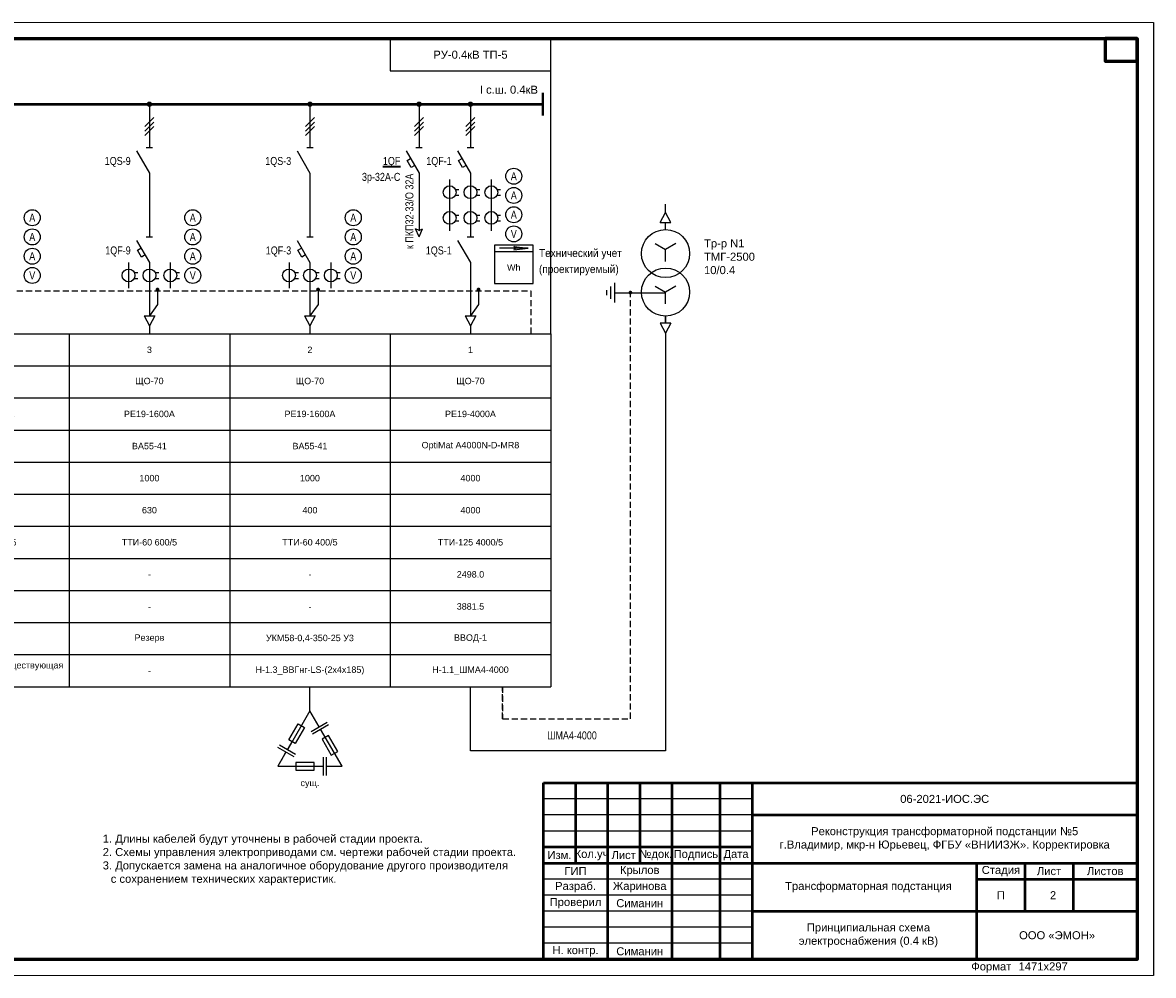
# Model space of a CAD drawing. Header units: millimetres. Extents: x 523209 to 536718, y -48289 to -47398.
# Tile 18 of 116: x 528563 to 528915, y -47992 to -47695. Entities that reach past the tile are written whole.
import ezdxf
from ezdxf.enums import TextEntityAlignment as Align

# ---------------------------------------------------------------- set-up
doc = ezdxf.new("R2010")
doc.units = ezdxf.units.MM
doc.linetypes.add('ACAD_ISO02W100', pattern=[15, 12, -3])
doc.linetypes.add('DASHED', pattern=[19.05, 12.7, -6.35])
for name, color, linetype, lineweight in [('LIN_Основная сплошная', 50, 'Continuous', 50), ('ВК-линия контур', 132, 'Continuous', 15), ('ВК-линия толстая', 30, 'Continuous', 60), ('ВК-Текст', 1, 'Continuous', 30), ('электрика', 1, 'Continuous', 40)]:
    doc.layers.add(name, color=color, linetype=linetype, lineweight=lineweight)
doc.layers.add('Текст и рамки', color=7, linetype='Continuous')
doc.styles.get("Standard").update_dxf_attribs({"font": 'arial.ttf'})
doc.styles.add('ОПС', font='arial.ttf')
doc.styles.add('СГЕНЕРИР_СТИЛЬ_1', font='times.ttf')

# ---------------------------------------------------------------- blocks, each defined once
blk = doc.blocks.new('*U353')
at = {"layer": 'ВК-линия контур', "color": 0}
for p, q in [((-1471, 297), (0, 297)), ((0, 297), (0, 0)), ((0, 0), (-1471, 0))]:
    blk.add_line(p, q, dxfattribs=at)
at = {"layer": 'ВК-линия толстая', "color": 0}
for points in [[(-1451, 5), (-1451, 292), (-5, 292), (-5, 5)], [(-5, 292), (-15, 292), (-15, 285), (-5, 285)]]:
    blk.add_lwpolyline(points, close=True, dxfattribs=at)
at = {"layer": 'ВК-Текст', "color": 0}
blk.add_text('Формат ', height=2.5, dxfattribs=at).set_placement((-56.73, 1.56))
blk.add_attdef('ЛИСТ_АЛ', text='', height=2.5, dxfattribs=at).set_placement((-10, 288.5), align=Align.MIDDLE_CENTER)
at = {"layer": 'ВК-Текст', "color": 0, "ltscale": 0.5}
blk.add_attdef('ВЕРХНИЙ_ШИФР', text='', height=0.000005, rotation=180, dxfattribs=at).set_placement((-1451, 278), align=Align.MIDDLE_CENTER)
at = {"layer": 'ВК-Текст', "color": 0, "flags": 12}
blk.add_attdef('ФОРМАТ_ЛИСТА', (-42, 1.56), '', height=2.5, dxfattribs=at)
blk = doc.blocks.new('*T376')
at = {"layer": 'электрика', "color": 0, "linetype": 'ByBlock', "lineweight": -2, "ltscale": 0.5, "transparency": 16777216}
for p, q in [((0, 0), (50, 0)), ((0, 0), (0, -110)), ((50, 0), (50, -110)), ((0, -10), (50, -10)), ((0, -20), (50, -20)), ((0, -30), (50, -30)), ((0, -40), (50, -40)), ((0, -50), (50, -50)), ((0, -60), (50, -60)), ((0, -70), (50, -70)), ((0, -80), (50, -80)), ((0, -90), (50, -90)), ((0, -100), (50, -100)), ((0, -110), (50, -110))]:
    blk.add_line(p, q, dxfattribs=at)
at = {"layer": 'электрика', "color": 0, "lineweight": 0, "ltscale": 0.5, "transparency": 16777216, "char_height": 2, "width": 47.2559, "attachment_point": 5}
for s, insert in [('4', (25, -5)), ('ЩО-70', (25, -15)), ('РЕ19-2500А', (25, -25)), ('ВА55-41', (25, -35)), ('1000', (25, -45)), ('400', (25, -55)), ('\\A1;ТТИ-60 400/5 ', (25, -65)), ('\\A1;230.0', (25, -75)), ('380.0', (25, -85)), ('ЛПК', (25, -95)), ('{\\C7;Н-1.4_АВВГ-(4x185) существующая линия}', (25, -105))]:
    blk.add_mtext(s, dxfattribs=dict(at, insert=insert))
blk = doc.blocks.new('*T377')
at = {"layer": 'электрика', "color": 0, "linetype": 'ByBlock', "lineweight": -2, "ltscale": 0.5, "transparency": 16777216}
for p, q in [((0, 0), (50, 0)), ((0, 0), (0, -110)), ((50, 0), (50, -110)), ((0, -10), (50, -10)), ((0, -20), (50, -20)), ((0, -30), (50, -30)), ((0, -40), (50, -40)), ((0, -50), (50, -50)), ((0, -60), (50, -60)), ((0, -70), (50, -70)), ((0, -80), (50, -80)), ((0, -90), (50, -90)), ((0, -100), (50, -100)), ((0, -110), (50, -110))]:
    blk.add_line(p, q, dxfattribs=at)
at = {"layer": 'электрика', "color": 0, "lineweight": 0, "ltscale": 0.5, "transparency": 16777216, "char_height": 2, "width": 47.2559, "attachment_point": 5}
for s, insert in [('3', (25, -5)), ('ЩО-70', (25, -15)), ('РЕ19-1600А', (25, -25)), ('ВА55-41', (25, -35)), ('1000', (25, -45)), ('630', (25, -55)), ('\\A1;ТТИ-60 600/5 ', (25, -65)), ('\\A1;-', (25, -75)), ('-', (25, -85)), ('\\A1;Резерв', (25, -95)), ('-', (25, -105))]:
    blk.add_mtext(s, dxfattribs=dict(at, insert=insert))
blk = doc.blocks.new('*U39')
at = {"color": 0, "linetype": 'ByBlock', "lineweight": -2}
for p, q in [((0, 7.14), (0, -1)), ((-1.65, -1), (1.65, -1)), ((-1.65, -1), (0, -4.13)), ((1.65, -1), (0, -4.13)), ((0, -4.13), (0, -6.63))]:
    blk.add_line(p, q, dxfattribs=at)
blk = doc.blocks.new('*T378')
at = {"layer": 'электрика', "color": 0, "linetype": 'ByBlock', "lineweight": -2, "ltscale": 0.5, "transparency": 16777216}
for p, q in [((0, 0), (50, 0)), ((0, 0), (0, -110)), ((50, 0), (50, -110)), ((0, -10), (50, -10)), ((0, -20), (50, -20)), ((0, -30), (50, -30)), ((0, -40), (50, -40)), ((0, -50), (50, -50)), ((0, -60), (50, -60)), ((0, -70), (50, -70)), ((0, -80), (50, -80)), ((0, -90), (50, -90)), ((0, -100), (50, -100)), ((0, -110), (50, -110))]:
    blk.add_line(p, q, dxfattribs=at)
at = {"layer": 'электрика', "color": 0, "lineweight": 0, "ltscale": 0.5, "transparency": 16777216, "char_height": 2, "width": 47.2559, "attachment_point": 5}
for s, insert in [('2', (25, -5)), ('ЩО-70', (25, -15)), ('РЕ19-1600А', (25, -25)), ('ВА55-41', (25, -35)), ('1000', (25, -45)), ('400', (25, -55)), ('\\A1;ТТИ-60 400/5 ', (25, -65)), ('\\A1;-', (25, -75)), ('-', (25, -85)), ('УКМ58-0,4-350-25 У3', (25, -95)), ('{\\C7;Н-1.3_ВВГнг-LS-(2х4x185) }', (25, -105))]:
    blk.add_mtext(s, dxfattribs=dict(at, insert=insert))
blk = doc.blocks.new('*T379')
at = {"layer": 'электрика', "color": 0, "linetype": 'ByBlock', "lineweight": -2, "ltscale": 0.5, "transparency": 16777216}
for p, q in [((0, 0), (50, 0)), ((0, 0), (0, -110)), ((50, 0), (50, -110)), ((0, -10), (50, -10)), ((0, -20), (50, -20)), ((0, -30), (50, -30)), ((0, -40), (50, -40)), ((0, -50), (50, -50)), ((0, -60), (50, -60)), ((0, -70), (50, -70)), ((0, -80), (50, -80)), ((0, -90), (50, -90)), ((0, -100), (50, -100)), ((0, -110), (50, -110))]:
    blk.add_line(p, q, dxfattribs=at)
at = {"layer": 'электрика', "color": 0, "lineweight": 0, "ltscale": 0.5, "transparency": 16777216, "char_height": 2, "width": 47.2559, "attachment_point": 5}
for s, insert in [('1', (25, -5)), ('ЩО-70 ', (25, -15)), ('РЕ19-4000А', (25, -25)), ('OptiMat A4000N-D-MR8', (25, -35)), ('4000', (25, -45)), ('4000', (25, -55)), ('\\A1;ТТИ-125 4000/5 ', (25, -65)), ('\\A1;2498.0', (25, -75)), ('3881.5', (25, -85)), ('ВВОД-1', (25, -95)), ('{\\C7;Н-1.1_ШМА4-4000}', (25, -105))]:
    blk.add_mtext(s, dxfattribs=dict(at, insert=insert))
blk = doc.blocks.new('*U18')
at = {"color": 0, "linetype": 'ByBlock', "lineweight": -2}
for p, q in [((0, 13.5), (0, 0)), ((-1, 0), (1, 0)), ((-4, -1.07), (0, -8)), ((-3.75, -4.1), (-2.63, -3.45)), ((-1.37, -5.62), (-2.5, -6.27)), ((0, -8), (0, -13.39))]:
    blk.add_line(p, q, dxfattribs=at)
at = {"color": 0, "linetype": 'ByBlock', "lineweight": -2, "ltscale": 100}
blk.add_line((-2.5, -6.27), (-3.75, -4.1), dxfattribs=at)
blk = doc.blocks.new('*U36')
at = {"color": 0, "linetype": 'ByBlock', "lineweight": -2}
for p, q in [((0, 14.49), (0, 0)), ((-1, 0), (1, 0)), ((-4, -1.07), (0, -8)), ((0, -8), (0, -16.41))]:
    blk.add_line(p, q, dxfattribs=at)
blk = doc.blocks.new('*U37')
at = {"color": 0, "linetype": 'ByBlock', "lineweight": -2}
for p, q in [((-6.5, 4), (-6.5, -4)), ((0, 4), (0, -4)), ((6.5, 4), (6.5, -4)), ((-4.71, 0.9), (-3.6, 0.9)), ((1.79, 0.9), (2.9, 0.9)), ((8.29, 0.9), (9.4, 0.9)), ((-4.71, -0.9), (-3.6, -0.9)), ((1.79, -0.9), (2.9, -0.9)), ((8.29, -0.9), (9.4, -0.9))]:
    blk.add_line(p, q, dxfattribs=at)
for centre in [(-6.5, 0), (0, 0), (6.5, 0)]:
    blk.add_circle(centre, 2, dxfattribs=at)
blk = doc.blocks.new('*U35')
at = {"color": 0, "linetype": 'ByBlock', "lineweight": -2}
for p, q in [((0, 13.5), (0, 15.66)), ((-3.2, 9.1), (0, 7.25)), ((3.2, 9.1), (0, 7.25)), ((0, 3.55), (0, 7.25)), ((-3.2, -4.15), (0, -6)), ((3.2, -4.15), (0, -6)), ((0, -9.7), (0, -6)), ((0, -15.66), (0, -13.5))]:
    blk.add_line(p, q, dxfattribs=at)
for centre in [(0, 6), (0, -6)]:
    blk.add_circle(centre, 7.5, dxfattribs=at)
blk = doc.blocks.new('*U13')
at = {"color": 0, "linetype": 'ByBlock', "lineweight": -2}
for p, q in [((0, 1.16), (0, -1)), ((-1.65, -1), (1.65, -1)), ((-1.65, -1), (0, -4.13)), ((1.65, -1), (0, -4.13)), ((0, -4.13), (0, -6.76))]:
    blk.add_line(p, q, dxfattribs=at)
blk = doc.blocks.new('*U38')
at = {"color": 0, "linetype": 'ByBlock', "lineweight": -2}
for p, q in [((0, 0), (0, 15.96)), ((-3.05, 0), (3.05, 0)), ((-1.92, -1.2), (1.92, -1.2)), ((-0.8, -2.4), (0.8, -2.4))]:
    blk.add_line(p, q, dxfattribs=at)
blk = doc.blocks.new('*U107')
at = {"color": 0, "linetype": 'ByBlock', "lineweight": -2}
for p, q in [((0, 13.5), (0, 0)), ((-1, 0), (1, 0)), ((-4, -1.07), (0, -8)), ((0, -8), (0, -14.38))]:
    blk.add_line(p, q, dxfattribs=at)
blk = doc.blocks.new('*U108')
at = {"color": 0, "linetype": 'ByBlock', "lineweight": -2}
for p, q in [((0, 13.5), (0, 0)), ((-1, 0), (1, 0)), ((-4, -1.07), (0, -8)), ((-3.75, -4.1), (-2.63, -3.45)), ((-1.37, -5.62), (-2.5, -6.27)), ((0, -8), (0, -24.55))]:
    blk.add_line(p, q, dxfattribs=at)
at = {"color": 0, "linetype": 'ByBlock', "lineweight": -2, "ltscale": 100}
blk.add_line((-2.5, -6.27), (-3.75, -4.1), dxfattribs=at)
blk = doc.blocks.new('*U231')
at = {"color": 0, "linetype": 'ByBlock', "lineweight": -2}
for p, q in [((0, 13.5), (0, 0)), ((-1, 0), (1, 0)), ((-4, -1.07), (0, -8)), ((-3.75, -4.1), (-2.63, -3.45)), ((-1.37, -5.62), (-2.5, -6.27)), ((0, -8), (0, -25.61))]:
    blk.add_line(p, q, dxfattribs=at)
at = {"color": 0, "linetype": 'ByBlock', "lineweight": -2, "ltscale": 100}
blk.add_line((-2.5, -6.27), (-3.75, -4.1), dxfattribs=at)

msp = doc.modelspace()

# ---------------------------------------------------------------- hatches: boundary and pattern name
h = msp.add_hatch(color=0)
h.dxf.hatch_style = 1
h.paths.add_polyline_path([(528715.89018, -47764.5284, -0.414213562), (528716.39018, -47765.0284), (528720.39018, -47765.0284)])
h.paths.add_polyline_path([(528716.39018, -47765.0284, -0.350781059), (528715.99993, -47765.5162), (528720.39018, -47765.0284), (528718.89018, -47765.0284)])

# ---------------------------------------------------------------- linework, layer by layer
at = {"color": 7}
msp.add_line((528915.11413, -47694.68774), (528915.11413, -47991.68774), dxfattribs=at)
at = {"color": 7, "linetype": 'DASHED', "ltscale": 50}
for p, q in [((528827.39018, -47699.68774), (527577.39018, -47699.68774)), ((528727.39018, -47791.68774), (528727.39018, -47699.68774)), ((528227.39018, -47791.68774), (528727.39018, -47791.68774))]:
    msp.add_line(p, q, dxfattribs=at)
at = {"lineweight": 50}
msp.add_line((528209.89018, -47720.11671), (528724.89018, -47720.11671), dxfattribs=at)
at = {"ltscale": 100}
for p, q in [((528600.98931, -47727.07682), (528603.79104, -47724.2751)), ((528600.98931, -47728.47768), (528603.79104, -47725.67596)), ((528650.98931, -47727.07682), (528653.79104, -47724.2751)), ((528650.98931, -47728.47768), (528653.79104, -47725.67596)), ((528684.98931, -47727.07682), (528687.79104, -47724.2751)), ((528684.98931, -47728.47768), (528687.79104, -47725.67596)), ((528700.98931, -47727.07682), (528703.79104, -47724.2751)), ((528700.98931, -47728.47768), (528703.79104, -47725.67596)), ((528600.98931, -47729.87854), (528603.79104, -47727.07682)), ((528650.98931, -47729.87854), (528653.79104, -47727.07682)), ((528684.98931, -47729.87854), (528687.79104, -47727.07682)), ((528700.98931, -47729.87854), (528703.79104, -47727.07682))]:
    msp.add_line(p, q, dxfattribs=at)
at = {"ltscale": 15}
for p, q in [((528686.39018, -47761.50781), (528685.28517, -47758.9459)), ((528686.39018, -47759.50781), (528685.28517, -47758.9459)), ((528686.39018, -47761.50781), (528687.49519, -47758.9459)), ((528686.39018, -47759.50781), (528687.49519, -47758.9459)), ((528604.91578, -47782.5527), (528602.39018, -47786.05485)), ((528654.91578, -47782.5527), (528652.39018, -47786.05485)), ((528704.91578, -47782.5527), (528702.39018, -47786.05485)), ((528652.39018, -47909.18774), (528652.39018, -47901.68774))]:
    msp.add_line(p, q, dxfattribs=at)
for p, q in [((528720.39018, -47765.0284), (528711.39018, -47765.0284)), ((528715.89018, -47764.5284), (528720.39018, -47765.0284)), ((528715.89018, -47765.5284), (528720.39018, -47765.0284)), ((528715.89018, -47765.0284), (528716.39018, -47765.0284)), ((528718.89018, -47765.0284), (528720.39018, -47765.0284)), ((528709.89018, -47766.0284), (528721.89018, -47766.0284)), ((528652.77702, -47915.63117), (528657.77697, -47912.74434)), ((528655.27699, -47914.18776), (528653.83358, -47911.68778)), ((528653.21004, -47916.38117), (528658.21, -47913.49433)), ((528657.15343, -47917.43773), (528655.71002, -47914.93775)), ((528647.85811, -47922.81091), (528642.85816, -47919.92408)), ((528645.35814, -47921.3675), (528646.80155, -47918.86752)), ((528647.42509, -47923.5609), (528642.42514, -47920.67407)), ((528643.4817, -47924.61746), (528644.92511, -47922.11749)), ((528653.75678, -47926.50825), (528656.64354, -47926.50825)), ((528656.64354, -47929.395), (528656.64354, -47923.6215)), ((528657.50956, -47929.395), (528657.50956, -47923.6215)), ((528657.50956, -47926.50825), (528660.39631, -47926.50825)), ((528790.11413, -47936.68774), (528725.11413, -47936.68774)), ((528790.11413, -47941.68774), (528725.11413, -47941.68774)), ((528790.11413, -47946.68774), (528725.11413, -47946.68774)), ((528790.11413, -47961.68774), (528725.11413, -47961.68774)), ((528790.11413, -47966.68774), (528725.11413, -47966.68774)), ((528790.11413, -47971.68774), (528725.11413, -47971.68774)), ((528790.11413, -47976.68774), (528725.11413, -47976.68774)), ((528790.11413, -47981.68774), (528725.11413, -47981.68774))]:
    msp.add_line(p, q)
at = {"linetype": 'DASHED', "ltscale": 15}
for p, q in [((528604.90489, -47777.91843), (528604.90758, -47782.54679)), ((528654.90489, -47777.91843), (528654.90758, -47782.54679)), ((528704.90489, -47777.91843), (528704.90758, -47782.54679))]:
    msp.add_line(p, q, dxfattribs=at)
at = {"linetype": 'Continuous'}
for p, q in [((528645.80146, -47918.29011), (528648.68821, -47913.29011)), ((528650.68821, -47914.44481), (528647.80146, -47919.44481)), ((528648.68821, -47913.29011), (528650.68821, -47914.44481)), ((528647.80146, -47919.44481), (528645.80146, -47918.29011)), ((528658.15343, -47916.86038), (528656.15343, -47918.01508)), ((528656.15343, -47918.01508), (528659.04019, -47923.01508)), ((528661.04019, -47921.86038), (528658.15343, -47916.86038)), ((528659.04019, -47923.01508), (528661.04019, -47921.86038)), ((528647.98328, -47925.35355), (528647.98328, -47927.66295)), ((528653.75678, -47925.35355), (528647.98328, -47925.35355)), ((528653.75678, -47927.66295), (528653.75678, -47925.35355)), ((528647.98328, -47927.66295), (528653.75678, -47927.66295))]:
    msp.add_line(p, q, dxfattribs=at)
at = {"color": 0, "ltscale": 150}
msp.add_lwpolyline([(528677.39018, -47699.68774), (528677.39018, -47709.68774), (528727.39018, -47709.68774), (528727.39018, -47699.68774), (528677.39018, -47699.68774)], dxfattribs=at)
at = {"color": 7}
for points, const_width in [([(528601.97481, -47720.11671, 1), (528602.80555, -47720.11671, 1)], 0.83074), ([(528651.97481, -47720.11671, 1), (528652.80555, -47720.11671, 1)], 0.83074), ([(528685.97481, -47720.11671, 1), (528686.80555, -47720.11671, 1)], 0.83074), ([(528701.97481, -47720.11671, 1), (528702.80555, -47720.11671, 1)], 0.83074), ([(528604.61395, -47777.88391, 1), (528605.19582, -47777.88391, 1)], 0.58188), ([(528654.61395, -47777.88391, 1), (528655.19582, -47777.88391, 1)], 0.58188), ([(528704.61395, -47777.88391, 1), (528705.19582, -47777.88391, 1)], 0.58188), ([(528752.50002, -47778.85247, -1), (528751.91815, -47778.85247, -1)], 0.58188)]:
    msp.add_lwpolyline(points, format="xyb", close=True, dxfattribs=dict(at, const_width=const_width))
msp.add_lwpolyline([(528709.89018, -47764.0284), (528709.89018, -47776.0284), (528721.89018, -47776.0284), (528721.89018, -47764.0284), (528709.89018, -47764.0284)], dxfattribs=at)
at = {"linetype": 'DASHED', "ltscale": 0.15}
for points in [[(527592.39018, -47791.68774), (527592.39018, -47777.91843), (528721.21413, -47778.30308), (528721.21413, -47792.07239)], [(528712.39018, -47911.68774), (528712.39018, -47901.68774), (528712.39018, -47911.68774), (528752.20908, -47911.68774), (528752.20908, -47778.88699)]]:
    msp.add_lwpolyline(points, dxfattribs=at)
at = {"ltscale": 15}
msp.add_lwpolyline([(528763.16623, -47794.09829), (528763.16623, -47921.68774), (528702.39018, -47921.68774), (528702.39018, -47901.68774)], dxfattribs=at)
for points in [[(528655.27695, -47914.18778), (528652.39018, -47909.18774), (528645.35818, -47921.36752)], [(528657.50956, -47926.50825), (528662.39018, -47926.50825), (528655.70997, -47914.93778)], [(528644.92516, -47922.11752), (528642.39018, -47926.50825), (528656.64354, -47926.50825)]]:
    msp.add_lwpolyline(points)
for centre in [(528715.89018, -47742.56469), (528715.89018, -47748.56469), (528565.89018, -47755.50781), (528615.89018, -47755.50781), (528665.89018, -47755.50781), (528715.89018, -47754.56469), (528565.89018, -47761.50781), (528615.89018, -47761.50781), (528665.89018, -47761.50781), (528715.89018, -47760.56469), (528565.89018, -47767.50781), (528615.89018, -47767.50781), (528665.89018, -47767.50781), (528565.89018, -47773.50781), (528615.89018, -47773.50781), (528665.89018, -47773.50781)]:
    msp.add_circle(centre, 2.5)
at = {"color": 7}
msp.add_arc((528715.89018, -47765.0284), 0.5, 270, 90, dxfattribs=at)
at = {"layer": 'LIN_Основная сплошная', "color": 7}
for p, q in [((528725.11413, -47986.68774), (528725.11413, -47931.68774)), ((528725.11413, -47931.68774), (528910.11413, -47931.68774)), ((528735.11413, -47931.68774), (528735.11413, -47956.68774)), ((528745.11413, -47931.68774), (528745.11413, -47986.68774)), ((528755.11413, -47931.68774), (528755.11413, -47956.68774)), ((528765.11413, -47931.68774), (528765.11413, -47986.68774)), ((528780.11413, -47931.68774), (528780.11413, -47986.68774)), ((528790.11413, -47931.68774), (528790.11413, -47986.68774)), ((528790.11413, -47941.68774), (528910.11413, -47941.68774)), ((528790.11413, -47951.68774), (528725.11413, -47951.68774)), ((528725.11413, -47956.68774), (528910.11413, -47956.68774)), ((528860.11413, -47986.68774), (528860.11413, -47956.68774)), ((528875.11413, -47956.68774), (528875.11413, -47971.68774)), ((528890.11413, -47956.68774), (528890.11413, -47971.68774)), ((528860.11413, -47961.68774), (528910.11413, -47961.68774)), ((528790.11413, -47971.68774), (528910.11413, -47971.68774))]:
    msp.add_line(p, q, dxfattribs=at)
at = {"layer": 'электрика', "color": 7}
for p, q in [((528724.89018, -47716.60108), (528724.89018, -47723.63233)), ((528259.89018, -47720.11671), (528724.89018, -47720.11671))]:
    msp.add_line(p, q, dxfattribs=at)

# ---------------------------------------------------------------- block references
ref = msp.add_blockref('*U353', (528915.11413, -47991.68774))
ref.add_attrib('ФОРМАТ_ЛИСТА', '1471х297', (528873.11413, -47990.12948), dxfattribs={"layer": 'ВК-Текст', "color": 0, "height": 2.5, "flags": 12})
for name, p in [('*U107', (528602.39018, -47733.62157)), ('*U107', (528652.39018, -47733.62157)), ('*U231', (528686.39018, -47733.62157)), ('*U18', (528702.39018, -47733.62157)), ('*U37', (528702.39018, -47747.56469)), ('*U36', (528702.39018, -47761.50781)), ('*U108', (528602.39018, -47761.50781)), ('*U108', (528652.39018, -47761.50781)), ('*U37', (528702.39018, -47755.56469)), ('*U35', (528763.16623, -47772.68527)), ('*U37', (528602.39018, -47773.50781)), ('*U37', (528652.39018, -47773.50781)), ('*U39', (528602.39018, -47785.05485)), ('*U39', (528652.39018, -47785.05485)), ('*U39', (528702.39018, -47785.05485)), ('*T376', (528527.39018, -47791.68774)), ('*T377', (528577.39018, -47791.68774)), ('*T378', (528627.39018, -47791.68774)), ('*T379', (528677.39018, -47791.68774))]:
    msp.add_blockref(name, p)
at = {"xscale": -1, "rotation": 180}
msp.add_blockref('*U13', (528763.16623, -47758.03013), dxfattribs=at)
at = {"rotation": 270}
msp.add_blockref('*U38', (528747.20908, -47778.88699), dxfattribs=at)
at = {"xscale": -1}
msp.add_blockref('*U13', (528763.16623, -47787.34041), dxfattribs=at)

# ---------------------------------------------------------------- texts
at = {"color": 0}
msp.add_text('РУ-0.4кВ ТП-5', height=2.5, dxfattribs=at).set_placement((528702.39018, -47704.68774), align=Align.MIDDLE_CENTER)
at = {"color": 7}
msp.add_text('I с.ш. 0.4кВ', height=2.5, dxfattribs=at).set_placement((528714.36212, -47715.60101), align=Align.MIDDLE_CENTER)
at = {"color": 7, "width": 0.9}
for s, p in [('Технический учет', (528723.72232, -47766.51464)), ('(проектируемый)', (528723.72232, -47771.51464))]:
    msp.add_text(s, height=2.5, dxfattribs=at).set_placement(p, align=Align.MIDDLE_LEFT)
for s, p in [('Wh', (528715.89018, -47771.0284)), ('сущ.', (528652.39018, -47931.68774))]:
    msp.add_text(s, height=2).set_placement(p, align=Align.MIDDLE_CENTER)
at = {"linetype": 'ACAD_ISO02W100', "lineweight": 35, "char_height": 2.5}
for s, insert, attachment_point in [('{\\W0.8;1QS-9}', (528596.55184, -47738.15746), 6), ('{\\W0.8;1QS-3}', (528646.55184, -47738.15746), 6), ('{\\W0.8;\\L1QF}', (528680.55184, -47738.15746), 6), ('{\\W0.8;1QF-1}', (528696.55184, -47738.15746), 6), ('{\\W0.8;3р-32А-С}', (528680.55184, -47743.15746), 6), ('{\\W0.8;А}', (528715.89018, -47742.56469), 5), ('{\\W0.8;А}', (528715.89018, -47748.56469), 5), ('{\\W0.8;А}', (528565.89018, -47755.50781), 5), ('{\\W0.8;А}', (528615.89018, -47755.50781), 5), ('{\\W0.8;А}', (528665.89018, -47755.50781), 5), ('{\\W0.8;А}', (528715.89018, -47754.56469), 5), ('{\\W0.8;А}', (528565.89018, -47761.50781), 5), ('{\\W0.8;А}', (528615.89018, -47761.50781), 5), ('{\\W0.8;А}', (528665.89018, -47761.50781), 5), ('{\\W0.8;V}', (528715.89018, -47760.56469), 5), ('{\\W0.8;1QF-9}', (528596.55184, -47766.04371), 6), ('{\\W0.8;1QF-3}', (528646.55184, -47766.04371), 6), ('{\\W0.8;1QS-1}', (528696.55184, -47766.04371), 6), ('\\A1;Тр-р N1\\PТМГ-2500\\P10/0.4', (528775.13979, -47767.68527), 4), ('{\\W0.8;А}', (528565.89018, -47767.50781), 5), ('{\\W0.8;А}', (528615.89018, -47767.50781), 5), ('{\\W0.8;А}', (528665.89018, -47767.50781), 5), ('{\\W0.8;V}', (528565.89018, -47773.50781), 5), ('{\\W0.8;V}', (528615.89018, -47773.50781), 5), ('{\\W0.8;V}', (528665.89018, -47773.50781), 5)]:
    msp.add_mtext(s, dxfattribs=dict(at, insert=insert, attachment_point=attachment_point))
at = {"linetype": 'ACAD_ISO02W100', "lineweight": 35, "insert": (528686.53698, -47741.77169), "char_height": 2.5, "attachment_point": 6, "rotation": 90}
msp.add_mtext('{\\W0.8;к ПКП32-33/О 32А\\P\\H1.85294x; }', dxfattribs=at)
at = {"lineweight": 35, "insert": (528732.7782, -47916.90071), "char_height": 2.5, "attachment_point": 5, "style": 'СГЕНЕРИР_СТИЛЬ_1'}
msp.add_mtext('\\pl2.5;{\\fArial|b0|i0|c204|p34;\\W0.8;ШМА4-4000}', dxfattribs=at)
at = {"lineweight": 0, "char_height": 2.5, "attachment_point": 5, "style": 'СГЕНЕРИР_СТИЛЬ_1'}
for s, insert, width in [('{\\fArial|b0|i0|c204|p34;\\C7;06-2021-ИОС.ЭС}', (528850.11413, -47936.68774), 120), ('\\pl2.5;{\\fArial|b0|i0|c204|p34;Трансформаторная подстанция\\P}', (528825.11413, -47964.18774), 70), ('\\pl2.5;{\\fArial|b0|i0|c204|p34;2\\P}', (528882.61413, -47966.68774), 15), ('\\pl2.5;{\\fArial|b0|i0|c204|p34;Принципиальная схема \\Pэлектроснабжения (0.4 кВ)\\P}', (528825.11413, -47979.18774), 70)]:
    msp.add_mtext(s, dxfattribs=dict(at, insert=insert, width=width))
at = {"linetype": 'ACAD_ISO02W100', "lineweight": 35, "insert": (528587.84612, -47955.70014), "char_height": 2.5, "width": 128.3867667, "attachment_point": 4}
msp.add_mtext('\\A1;\\pi-2.5,l2.5;1. Длины кабелей будут уточнены в рабочей стадии проекта.\\P2. Схемы управления электроприводами см. чертежи рабочей стадии проекта. {\\H1.8781x; }\\P3. Допускается замена на аналогичное оборудование другого производителя  {\\H1.5854x; }с сохранением технических характеристик. {\\H1.65909x; }', dxfattribs=at)
at = {"color": 1, "lineweight": 0, "insert": (528850.11413, -47949.18774), "char_height": 2.5, "width": 120, "attachment_point": 5, "style": 'ОПС'}
msp.add_mtext('{\\C0;Реконструкция трансформаторной подстанции №5\\Pг.Владимир, мкр-н Юрьевец, ФГБУ «ВНИИЗЖ». Корректировка}', dxfattribs=at)
at = {"layer": 'Текст и рамки', "color": 7, "char_height": 2.5, "attachment_point": 5}
for s, insert, width in [('Изм.', (528730.11413, -47954.18774), 10), ('Кол.уч', (528740.11413, -47954.18774), 10), ('Лист', (528750.11413, -47954.18774), 10), ('№док.', (528760.11413, -47954.18774), 10), ('Подпись', (528772.61413, -47954.18774), 10), ('Дата', (528785.11413, -47954.18774), 10), ('ГИП', (528735.11413, -47959.18774), 20), ('Крылов', (528755.11413, -47959.18774), 20), ('Стадия', (528867.61413, -47959.18774), 15), ('Лист', (528882.61413, -47959.18774), 15), ('Листов', (528900.11413, -47959.18774), 20), ('Разраб.', (528735.11413, -47964.18774), 20), ('Жаринова', (528755.11413, -47964.18774), 20), ('П', (528867.61413, -47966.68774), 15), ('Проверил', (528735.11413, -47969.18774), 20), ('Симанин', (528755.11413, -47969.18774), 20), ('ООО «ЭМОН»', (528885.11413, -47979.18774), 50), ('Н. контр.', (528735.11413, -47984.18774), 20), ('Симанин', (528755.11413, -47984.18774), 20)]:
    msp.add_mtext(s, dxfattribs=dict(at, insert=insert, width=width))

doc.saveas('drawing.dxf')
